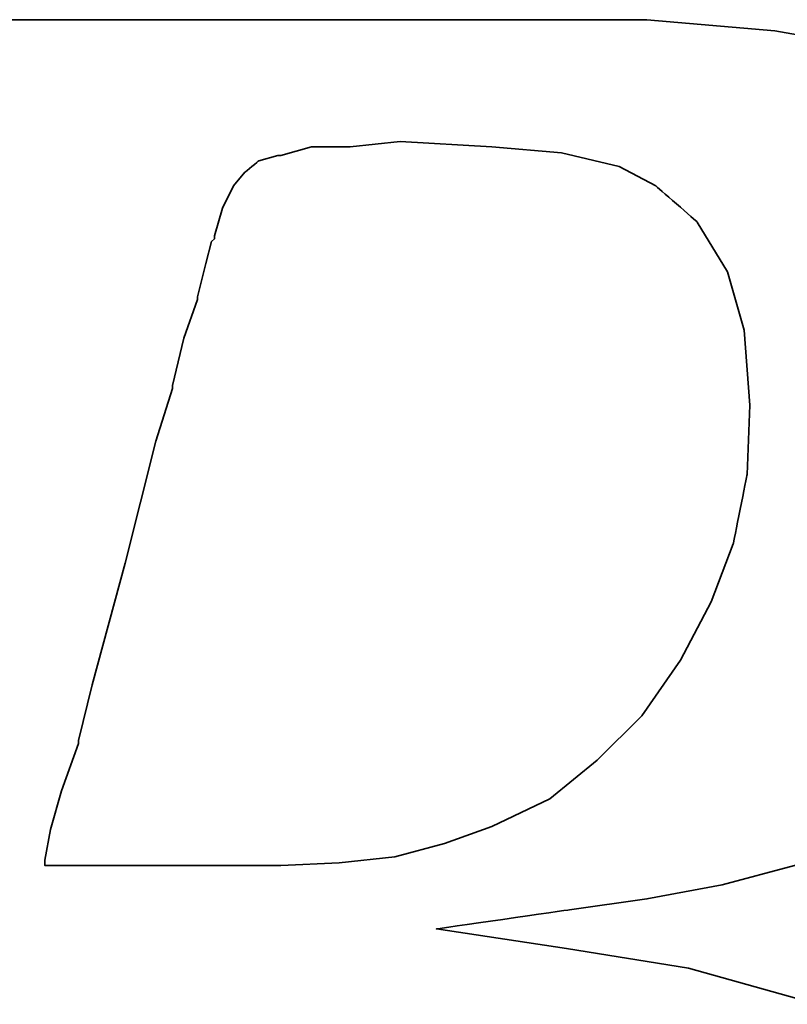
# Model space of a CAD drawing. Header units: millimetres. Extents: x 943 to 1360, y -215 to -69.
# Tile 34 of 55: x 1259.24 to 1260.33, y -163.2 to -161.8. Entities that reach past the tile are written whole.
import ezdxf

# ---------------------------------------------------------------- set-up
doc = ezdxf.new("R2010")
doc.units = ezdxf.units.MM
doc.layers.add('DIM', color=4, linetype='CONTINUOUS')
doc.layers.add('layer 1', color=7, linetype='CONTINUOUS')

# ---------------------------------------------------------------- blocks, each defined once
blk = doc.blocks.new('TBI MOTION logo(完整正式版)')
at = {"layer": 'layer 1', "color": 22, "lineweight": 35}
for points, knots in [([(-64.65375, -6.86375), (-64.65375, -6.86375), (-64.84375, -7.29625), (-64.84375, -7.29625), (-64.84375, -7.29625), (-64.84375, -7.29625), (-64.86875, -7.34375), (-64.86875, -7.34375), (-64.86875, -7.34375), (-64.86875, -7.34375), (-64.86875, -7.36875), (-64.86875, -7.36875), (-64.86875, -7.36875), (-64.86875, -7.36875), (-65.15375, -7.65375), (-65.15375, -7.65375), (-65.15375, -7.65375), (-65.15375, -7.65375), (-65.17875, -7.65375), (-65.17875, -7.65375), (-65.17875, -7.65375), (-65.17875, -7.65375), (-65.20375, -7.67875), (-65.20375, -7.67875), (-65.20375, -7.67875), (-65.20375, -7.67875), (-65.58875, -7.87125), (-65.58875, -7.87125), (-65.58875, -7.87125), (-65.58875, -7.87125), (-65.63375, -7.87125), (-65.63375, -7.87125), (-65.63375, -7.87125), (-65.63375, -7.87125), (-65.65875, -7.89375), (-65.65875, -7.89375), (-65.65875, -7.89375), (-65.65875, -7.89375), (-66.09375, -7.94375), (-66.09375, -7.94375), (-66.09375, -7.94375), (-66.09375, -7.94375), (-66.11375, -7.94375), (-66.11375, -7.94375), (-66.11375, -7.94375), (-66.11375, -7.94375), (-66.16375, -7.94375), (-66.16375, -7.94375), (-66.16375, -7.94375), (-66.16375, -7.94375), (-66.30875, -7.94375), (-66.30875, -7.94375), (-66.30875, -7.94375), (-66.30875, -7.94375), (-66.69375, -7.94375), (-66.69375, -7.94375), (-66.69375, -7.94375), (-66.69375, -7.94375), (-67.07375, -7.94375), (-67.07375, -7.94375), (-67.07375, -7.94375), (-67.07375, -7.94375), (-67.12375, -7.94375), (-67.12375, -7.94375), (-67.12375, -7.94375), (-67.12375, -7.94375), (-67.12375, -7.96625), (-67.12375, -7.96625), (-67.12375, -7.96625), (-67.12375, -7.96625), (-67.14875, -7.99125), (-67.14875, -7.99125), (-67.14875, -7.99125), (-67.14875, -7.99125), (-67.24375, -8.34875), (-67.24375, -8.34875), (-67.24375, -8.34875), (-67.24375, -8.34875), (-67.31375, -8.68625), (-67.31375, -8.68625), (-67.31375, -8.68625), (-67.31375, -8.68625), (-67.26875, -8.68625), (-67.26875, -8.68625), (-67.26875, -8.68625), (-67.26875, -8.68625), (-67.07375, -8.68625), (-67.07375, -8.68625), (-67.07375, -8.68625), (-67.07375, -8.68625), (-66.54875, -8.68625), (-66.54875, -8.68625), (-66.54875, -8.68625), (-66.54875, -8.68625), (-65.82625, -8.68625), (-65.82625, -8.68625), (-65.82625, -8.68625), (-65.82625, -8.68625), (-65.01375, -8.68625), (-65.01375, -8.68625), (-65.01375, -8.68625), (-65.01375, -8.68625), (-64.05375, -8.68625), (-64.05375, -8.68625), (-64.05375, -8.68625), (-64.05375, -8.68625), (-62.08375, -8.68625), (-62.08375, -8.68625), (-62.08375, -8.68625), (-62.08375, -8.68625), (-60.06875, -8.68625), (-60.06875, -8.68625), (-60.06875, -8.68625), (-60.06875, -8.68625), (-59.10875, -8.68625), (-59.10875, -8.68625), (-59.10875, -8.68625), (-59.10875, -8.68625), (-58.29375, -8.68625), (-58.29375, -8.68625), (-58.29375, -8.68625), (-58.29375, -8.68625), (-57.57375, -8.68625), (-57.57375, -8.68625), (-57.57375, -8.68625), (-57.57375, -8.68625), (-57.04875, -8.68625), (-57.04875, -8.68625), (-57.04875, -8.68625), (-57.04875, -8.68625), (-56.85375, -8.68625), (-56.85375, -8.68625), (-56.85375, -8.68625), (-56.85375, -8.68625), (-56.70875, -8.68625), (-56.70875, -8.68625), (-56.70875, -8.68625), (-56.70875, -8.68625), (-56.61375, -8.68625), (-56.61375, -8.68625), (-56.61375, -8.68625), (-56.61375, -8.68625), (-56.56875, -8.68625), (-56.56875, -8.68625), (-56.56875, -8.68625), (-56.56875, -8.68625), (-55.65375, -8.63875), (-55.65375, -8.63875), (-55.65375, -8.63875), (-55.65375, -8.63875), (-54.76875, -8.51875), (-54.76875, -8.51875), (-54.76875, -8.51875), (-54.76875, -8.51875), (-53.90375, -8.30375), (-53.90375, -8.30375), (-53.90375, -8.30375), (-53.90375, -8.30375), (-53.08875, -8.03875), (-53.08875, -8.03875), (-53.08875, -8.03875), (-53.08875, -8.03875), (-52.34375, -7.65375), (-52.34375, -7.65375), (-52.34375, -7.65375), (-52.34375, -7.65375), (-51.69875, -7.29625), (-51.69875, -7.29625), (-51.69875, -7.29625), (-51.69875, -7.29625), (-51.21875, -6.91125), (-51.21875, -6.91125), (-51.21875, -6.91125), (-51.21875, -6.91125), (-50.83375, -6.50375), (-50.83375, -6.50375), (-50.83375, -6.50375), (-50.83375, -6.50375), (-50.44875, -5.94875), (-50.44875, -5.94875), (-50.44875, -5.94875), (-50.44875, -5.94875), (-50.13875, -5.30375), (-50.13875, -5.30375), (-50.13875, -5.30375), (-50.13875, -5.30375), (-49.99375, -4.65375), (-49.99375, -4.65375), (-49.99375, -4.65375), (-49.99375, -4.65375), (-49.92375, -3.98375), (-49.92375, -3.98375), (-49.92375, -3.98375), (-49.92375, -3.98375), (-49.99375, -3.19374), (-49.99375, -3.19374), (-49.99375, -3.19374), (-49.99375, -3.19374), (-50.23374, -2.44874), (-50.23374, -2.44874), (-50.23374, -2.44874), (-50.23374, -2.44874), (-50.59375, -1.87374), (-50.59375, -1.87374), (-50.59375, -1.87374), (-50.59375, -1.87374), (-51.09875, -1.31874), (-51.09875, -1.31874), (-51.09875, -1.31874), (-51.09875, -1.31874), (-51.74375, -0.81875), (-51.74375, -0.81875), (-51.74375, -0.81875), (-51.74375, -0.81875), (-52.53875, -0.48125), (-52.53875, -0.48125), (-52.53875, -0.48125), (-52.53875, -0.48125), (-53.47375, -0.21875), (-53.47375, -0.21875), (-53.47375, -0.21875), (-53.47375, -0.21875), (-54.52875, -0.04874), (-54.52875, -0.04874), (-54.52875, -0.04874), (-54.52875, -0.04874), (-55.65375, 0.12125), (-55.65375, 0.12125), (-55.65375, 0.12125), (-55.65375, 0.12125), (-54.50375, 0.28624), (-54.50375, 0.28624), (-54.50375, 0.28624), (-54.50375, 0.28624), (-53.83375, 0.38124), (-53.83375, 0.38124), (-53.83375, 0.38124), (-53.83375, 0.38124), (-53.18375, 0.50125), (-53.18375, 0.50125), (-53.18375, 0.50125), (-53.18375, 0.50125), (-52.55875, 0.66874), (-52.55875, 0.66874), (-52.55875, 0.66874), (-52.55875, 0.66874), (-52.03375, 0.86124), (-52.03375, 0.86124), (-52.03375, 0.86124), (-52.03375, 0.86124), (-51.50374, 1.03124), (-51.50374, 1.03124), (-51.50374, 1.03124), (-51.50374, 1.03124), (-51.09875, 1.27125), (-51.09875, 1.27125), (-51.09875, 1.27125), (-51.09875, 1.27125), (-50.71375, 1.48624), (-50.71375, 1.48624), (-50.71375, 1.48624), (-50.71375, 1.48624), (-50.37625, 1.77625), (-50.37625, 1.77625), (-50.37625, 1.77625), (-50.37625, 1.77625), (-49.82375, 2.37625), (-49.82375, 2.37625), (-49.82375, 2.37625), (-49.82375, 2.37625), (-49.41875, 2.99625), (-49.41875, 2.99625), (-49.41875, 2.99625), (-49.41875, 2.99625), (-49.22375, 3.76625), (-49.22375, 3.76625), (-49.22375, 3.76625), (-49.22375, 3.76625), (-49.15375, 4.50874), (-49.15375, 4.50874), (-49.15375, 4.50874), (-49.15375, 4.50874), (-49.20375, 5.25125), (-49.20375, 5.25125), (-49.20375, 5.25125), (-49.20375, 5.25125), (-49.41875, 5.92625), (-49.41875, 5.92625), (-49.41875, 5.92625), (-49.41875, 5.92625), (-49.77875, 6.47625), (-49.77875, 6.47625), (-49.77875, 6.47625), (-49.77875, 6.47625), (-50.33125, 7.02624), (-50.33125, 7.02624), (-50.33125, 7.02624), (-50.33125, 7.02624), (-51.00125, 7.43625), (-51.00125, 7.43625), (-51.00125, 7.43625), (-51.00125, 7.43625), (-51.79375, 7.72625), (-51.79375, 7.72625), (-51.79375, 7.72625), (-51.79375, 7.72625), (-52.72875, 7.89124), (-52.72875, 7.89124), (-52.72875, 7.89124), (-52.72875, 7.89124), (-53.83375, 7.98625), (-53.83375, 7.98625), (-53.83375, 7.98625), (-53.83375, 7.98625), (-53.92875, 7.98625), (-53.92875, 7.98625), (-53.92875, 7.98625), (-53.92875, 7.98625), (-54.26375, 7.98625), (-54.26375, 7.98625), (-54.26375, 7.98625), (-54.26375, 7.98625), (-54.74375, 7.98625), (-54.74375, 7.98625), (-54.74375, 7.98625), (-54.74375, 7.98625), (-55.36875, 7.98625), (-55.36875, 7.98625), (-55.36875, 7.98625), (-55.36875, 7.98625), (-56.13375, 7.98625), (-56.13375, 7.98625), (-56.13375, 7.98625), (-56.13375, 7.98625), (-56.94875, 7.98625), (-56.94875, 7.98625), (-56.94875, 7.98625), (-56.94875, 7.98625), (-58.77625, 7.98625), (-58.77625, 7.98625), (-58.77625, 7.98625), (-58.77625, 7.98625), (-60.59875, 7.98625), (-60.59875, 7.98625), (-60.59875, 7.98625), (-60.59875, 7.98625), (-61.41375, 7.98625), (-61.41375, 7.98625), (-61.41375, 7.98625), (-61.41375, 7.98625), (-62.17875, 7.98625), (-62.17875, 7.98625), (-62.17875, 7.98625), (-62.17875, 7.98625), (-62.80375, 7.98625), (-62.80375, 7.98625), (-62.80375, 7.98625), (-62.80375, 7.98625), (-63.30625, 7.98625), (-63.30625, 7.98625), (-63.30625, 7.98625), (-63.30625, 7.98625), (-63.57375, 7.98625), (-63.57375, 7.98625), (-63.57375, 7.98625), (-63.57375, 7.98625), (-63.57375, 7.96375), (-63.57375, 7.96375), (-63.57375, 7.96375), (-63.57375, 7.96375), (-63.59875, 7.94125), (-63.59875, 7.94125), (-63.59875, 7.94125), (-63.59875, 7.94125), (-63.69375, 7.55625), (-63.69375, 7.55625), (-63.69375, 7.55625), (-63.69375, 7.55625), (-63.76375, 7.24624), (-63.76375, 7.24624), (-63.76375, 7.24624), (-63.76375, 7.24624), (-63.23875, 7.24624), (-63.23875, 7.24624), (-63.23875, 7.24624), (-63.23875, 7.24624), (-62.75875, 7.24624), (-62.75875, 7.24624), (-62.75875, 7.24624), (-62.75875, 7.24624), (-62.61125, 7.24624), (-62.61125, 7.24624), (-62.61125, 7.24624), (-62.61125, 7.24624), (-62.56625, 7.24624), (-62.56625, 7.24624), (-62.56625, 7.24624), (-62.56625, 7.24624), (-62.22875, 7.24624), (-62.22875, 7.24624), (-62.22875, 7.24624), (-62.22875, 7.24624), (-62.20375, 7.24624), (-62.20375, 7.24624), (-62.20375, 7.24624), (-62.20375, 7.24624), (-62.17875, 7.21875), (-62.17875, 7.21875), (-62.17875, 7.21875), (-62.17875, 7.21875), (-61.96375, 7.17125), (-61.96375, 7.17125), (-61.96375, 7.17125), (-61.96375, 7.17125), (-61.72375, 7.12624), (-61.72375, 7.12624), (-61.72375, 7.12624), (-61.72375, 7.12624), (-61.70375, 7.12624), (-61.70375, 7.12624), (-61.70375, 7.12624), (-61.70375, 7.12624), (-61.55875, 7.07624), (-61.55875, 7.07624), (-61.55875, 7.07624), (-61.55875, 7.07624), (-61.50875, 7.07624), (-61.50875, 7.07624), (-61.50875, 7.07624), (-61.50875, 7.07624), (-61.48375, 7.02624), (-61.48375, 7.02624), (-61.48375, 7.02624), (-61.48375, 7.02624), (-61.31875, 6.83375), (-61.31875, 6.83375), (-61.31875, 6.83375), (-61.31875, 6.83375), (-61.29375, 6.81125), (-61.29375, 6.81125), (-61.29375, 6.81125), (-61.29375, 6.81125), (-61.29375, 6.78625), (-61.29375, 6.78625), (-61.29375, 6.78625), (-61.29375, 6.78625), (-61.19875, 6.50124), (-61.19875, 6.50124), (-61.19875, 6.50124), (-61.19875, 6.50124), (-61.17375, 6.45124), (-61.17375, 6.45124), (-61.17375, 6.45124), (-61.17375, 6.45124), (-61.19875, 6.40625), (-61.19875, 6.40625), (-61.19875, 6.40625), (-61.19875, 6.40625), (-61.26875, 5.99624), (-61.26875, 5.99624), (-61.26875, 5.99624), (-61.26875, 5.99624), (-61.26875, 5.85125), (-61.26875, 5.85125), (-61.26875, 5.85125), (-61.26875, 5.85125), (-61.26875, 5.82625), (-61.26875, 5.82625), (-61.26875, 5.82625), (-61.26875, 5.82625), (-61.29375, 5.80625), (-61.29375, 5.80625), (-61.29375, 5.80625), (-61.29375, 5.80625), (-61.34125, 5.66125), (-61.34125, 5.66125), (-61.34125, 5.66125), (-61.34125, 5.66125), (-61.41375, 5.44625), (-61.41375, 5.44625), (-61.41375, 5.44625), (-61.41375, 5.44625), (-61.48375, 5.15625), (-61.48375, 5.15625), (-61.48375, 5.15625), (-61.48375, 5.15625), (-61.58375, 4.82124), (-61.58375, 4.82124), (-61.58375, 4.82124), (-61.58375, 4.82124), (-61.79875, 4.00375), (-61.79875, 4.00375), (-61.79875, 4.00375), (-61.79875, 4.00375), (-62.05875, 2.99625), (-62.05875, 2.99625), (-62.05875, 2.99625), (-62.05875, 2.99625), (-62.34875, 1.91625), (-62.34875, 1.91625), (-62.34875, 1.91625), (-62.34875, 1.91625), (-62.97375, -0.41124), (-62.97375, -0.41124), (-62.97375, -0.41124), (-62.97375, -0.41124), (-63.59875, -2.75875), (-63.59875, -2.75875), (-63.59875, -2.75875), (-63.59875, -2.75875), (-63.88375, -3.86374), (-63.88375, -3.86374), (-63.88375, -3.86374), (-63.88375, -3.86374), (-64.14875, -4.82374), (-64.14875, -4.82374), (-64.14875, -4.82374), (-64.14875, -4.82374), (-64.36375, -5.64125), (-64.36375, -5.64125), (-64.36375, -5.64125), (-64.36375, -5.64125), (-64.43625, -5.97625), (-64.43625, -5.97625), (-64.43625, -5.97625), (-64.43625, -5.97625), (-64.50875, -6.28625), (-64.50875, -6.28625), (-64.50875, -6.28625), (-64.50875, -6.28625), (-64.50875, -6.30875), (-64.50875, -6.30875), (-64.50875, -6.30875), (-64.50875, -6.30875), (-64.57875, -6.50375), (-64.57875, -6.50375), (-64.57875, -6.50375), (-64.57875, -6.50375), (-64.62875, -6.69625), (-64.62875, -6.69625), (-64.62875, -6.69625), (-64.62875, -6.69625), (-64.62875, -6.76875), (-64.62875, -6.76875), (-64.62875, -6.76875), (-64.62875, -6.76875), (-64.62875, -6.81375), (-64.62875, -6.81375), (-64.62875, -6.81375), (-64.62875, -6.81375), (-64.62875, -6.83875), (-64.62875, -6.83875), (-64.62875, -6.83875), (-64.62875, -6.83875), (-64.65375, -6.86375), (-64.65375, -6.86375)], [0, 0, 0, 0, 0.0071942, 0.0071942, 0.0071942, 0.0071943, 0.0143885, 0.0143885, 0.0143885, 0.0143885, 0.0215827, 0.0215827, 0.0215827, 0.0215827, 0.028777, 0.028777, 0.028777, 0.028777, 0.0359712, 0.0359712, 0.0359712, 0.0359712, 0.0431655, 0.0431655, 0.0431655, 0.0431655, 0.0503597, 0.0503597, 0.0503597, 0.0503597, 0.057554, 0.057554, 0.057554, 0.057554, 0.0647482, 0.0647482, 0.0647482, 0.0647482, 0.0719424, 0.0719424, 0.0719424, 0.0719425, 0.0791367, 0.0791367, 0.0791367, 0.0791367, 0.0863309, 0.0863309, 0.0863309, 0.0863309, 0.0935252, 0.0935252, 0.0935252, 0.0935252, 0.1007194, 0.1007194, 0.1007194, 0.1007194, 0.1079137, 0.1079137, 0.1079137, 0.1079137, 0.1151079, 0.1151079, 0.1151079, 0.1151079, 0.1223022, 0.1223022, 0.1223022, 0.1223022, 0.1294964, 0.1294964, 0.1294964, 0.1294964, 0.1366906, 0.1366906, 0.1366906, 0.1366907, 0.1438849, 0.1438849, 0.1438849, 0.1438849, 0.1510791, 0.1510791, 0.1510791, 0.1510791, 0.1582734, 0.1582734, 0.1582734, 0.1582734, 0.1654676, 0.1654676, 0.1654676, 0.1654676, 0.1726619, 0.1726619, 0.1726619, 0.1726619, 0.1798561, 0.1798561, 0.1798561, 0.1798561, 0.1870504, 0.1870504, 0.1870504, 0.1870504, 0.1942446, 0.1942446, 0.1942446, 0.1942446, 0.2014388, 0.2014388, 0.2014388, 0.2014389, 0.2086331, 0.2086331, 0.2086331, 0.2086331, 0.2158273, 0.2158273, 0.2158273, 0.2158273, 0.2230216, 0.2230216, 0.2230216, 0.2230216, 0.2302158, 0.2302158, 0.2302158, 0.2302158, 0.2374101, 0.2374101, 0.2374101, 0.2374101, 0.2446043, 0.2446043, 0.2446043, 0.2446043, 0.2517986, 0.2517986, 0.2517986, 0.2517986, 0.2589928, 0.2589928, 0.2589928, 0.2589928, 0.2661871, 0.2661871, 0.2661871, 0.2661871, 0.2733813, 0.2733813, 0.2733813, 0.2733813, 0.2805755, 0.2805755, 0.2805755, 0.2805755, 0.2877698, 0.2877698, 0.2877698, 0.2877698, 0.294964, 0.294964, 0.294964, 0.294964, 0.3021583, 0.3021583, 0.3021583, 0.3021583, 0.3093525, 0.3093525, 0.3093525, 0.3093525, 0.3165468, 0.3165468, 0.3165468, 0.3165468, 0.323741, 0.323741, 0.323741, 0.323741, 0.3309353, 0.3309353, 0.3309353, 0.3309353, 0.3381295, 0.3381295, 0.3381295, 0.3381295, 0.3453237, 0.3453237, 0.3453237, 0.3453238, 0.352518, 0.352518, 0.352518, 0.352518, 0.3597122, 0.3597122, 0.3597122, 0.3597122, 0.3669065, 0.3669065, 0.3669065, 0.3669065, 0.3741007, 0.3741007, 0.3741007, 0.3741007, 0.381295, 0.381295, 0.381295, 0.381295, 0.3884892, 0.3884892, 0.3884892, 0.3884892, 0.3956835, 0.3956835, 0.3956835, 0.3956835, 0.4028777, 0.4028777, 0.4028777, 0.4028777, 0.4100719, 0.4100719, 0.4100719, 0.410072, 0.4172662, 0.4172662, 0.4172662, 0.4172662, 0.4244604, 0.4244604, 0.4244604, 0.4244604, 0.4316547, 0.4316547, 0.4316547, 0.4316547, 0.4388489, 0.4388489, 0.4388489, 0.4388489, 0.4460432, 0.4460432, 0.4460432, 0.4460432, 0.4532374, 0.4532374, 0.4532374, 0.4532374, 0.4604317, 0.4604317, 0.4604317, 0.4604317, 0.4676259, 0.4676259, 0.4676259, 0.4676259, 0.4748201, 0.4748201, 0.4748201, 0.4748202, 0.4820144, 0.4820144, 0.4820144, 0.4820144, 0.4892086, 0.4892086, 0.4892086, 0.4892086, 0.4964029, 0.4964029, 0.4964029, 0.4964029, 0.5035971, 0.5035971, 0.5035971, 0.5035971, 0.5107914, 0.5107914, 0.5107914, 0.5107914, 0.5179856, 0.5179856, 0.5179856, 0.5179856, 0.5251799, 0.5251799, 0.5251799, 0.5251799, 0.5323741, 0.5323741, 0.5323741, 0.5323741, 0.5395683, 0.5395683, 0.5395683, 0.5395684, 0.5467626, 0.5467626, 0.5467626, 0.5467626, 0.5539568, 0.5539568, 0.5539568, 0.5539568, 0.5611511, 0.5611511, 0.5611511, 0.5611511, 0.5683453, 0.5683453, 0.5683453, 0.5683453, 0.5755396, 0.5755396, 0.5755396, 0.5755396, 0.5827338, 0.5827338, 0.5827338, 0.5827338, 0.5899281, 0.5899281, 0.5899281, 0.5899281, 0.5971223, 0.5971223, 0.5971223, 0.5971223, 0.6043165, 0.6043165, 0.6043165, 0.6043166, 0.6115108, 0.6115108, 0.6115108, 0.6115108, 0.618705, 0.618705, 0.618705, 0.618705, 0.6258993, 0.6258993, 0.6258993, 0.6258993, 0.6330935, 0.6330935, 0.6330935, 0.6330935, 0.6402878, 0.6402878, 0.6402878, 0.6402878, 0.647482, 0.647482, 0.647482, 0.647482, 0.6546763, 0.6546763, 0.6546763, 0.6546763, 0.6618705, 0.6618705, 0.6618705, 0.6618705, 0.6690647, 0.6690647, 0.6690647, 0.6690648, 0.676259, 0.676259, 0.676259, 0.676259, 0.6834532, 0.6834532, 0.6834532, 0.6834532, 0.6906475, 0.6906475, 0.6906475, 0.6906475, 0.6978417, 0.6978417, 0.6978417, 0.6978417, 0.705036, 0.705036, 0.705036, 0.705036, 0.7122302, 0.7122302, 0.7122302, 0.7122302, 0.7194245, 0.7194245, 0.7194245, 0.7194245, 0.7266187, 0.7266187, 0.7266187, 0.7266187, 0.7338129, 0.7338129, 0.7338129, 0.733813, 0.7410072, 0.7410072, 0.7410072, 0.7410072, 0.7482014, 0.7482014, 0.7482014, 0.7482014, 0.7553957, 0.7553957, 0.7553957, 0.7553957, 0.7625899, 0.7625899, 0.7625899, 0.7625899, 0.7697842, 0.7697842, 0.7697842, 0.7697842, 0.7769784, 0.7769784, 0.7769784, 0.7769784, 0.7841727, 0.7841727, 0.7841727, 0.7841727, 0.7913669, 0.7913669, 0.7913669, 0.7913669, 0.7985612, 0.7985612, 0.7985612, 0.7985612, 0.8057554, 0.8057554, 0.8057554, 0.8057554, 0.8129496, 0.8129496, 0.8129496, 0.8129497, 0.8201439, 0.8201439, 0.8201439, 0.8201439, 0.8273381, 0.8273381, 0.8273381, 0.8273381, 0.8345324, 0.8345324, 0.8345324, 0.8345324, 0.8417266, 0.8417266, 0.8417266, 0.8417266, 0.8489209, 0.8489209, 0.8489209, 0.8489209, 0.8561151, 0.8561151, 0.8561151, 0.8561151, 0.8633094, 0.8633094, 0.8633094, 0.8633094, 0.8705036, 0.8705036, 0.8705036, 0.8705036, 0.8776978, 0.8776978, 0.8776978, 0.8776979, 0.8848921, 0.8848921, 0.8848921, 0.8848921, 0.8920863, 0.8920863, 0.8920863, 0.8920863, 0.8992806, 0.8992806, 0.8992806, 0.8992806, 0.9064748, 0.9064748, 0.9064748, 0.9064748, 0.9136691, 0.9136691, 0.9136691, 0.9136691, 0.9208633, 0.9208633, 0.9208633, 0.9208633, 0.9280576, 0.9280576, 0.9280576, 0.9280576, 0.9352518, 0.9352518, 0.9352518, 0.9352518, 0.942446, 0.942446, 0.942446, 0.9424461, 0.9496403, 0.9496403, 0.9496403, 0.9496403, 0.9568345, 0.9568345, 0.9568345, 0.9568345, 0.9640288, 0.9640288, 0.9640288, 0.9640288, 0.971223, 0.971223, 0.971223, 0.971223, 0.9784173, 0.9784173, 0.9784173, 0.9784173, 0.9856115, 0.9856115, 0.9856115, 0.9856115, 0.9928058, 0.9928058, 0.9928058, 0.9928058, 1, 1, 1, 1]), ([(-57.50375, 6.35625), (-57.50375, 6.35625), (-57.57375, 6.11625), (-57.57375, 6.11625), (-57.57375, 6.11625), (-57.57375, 6.11625), (-57.57375, 6.09125), (-57.57375, 6.09125), (-57.57375, 6.09125), (-57.57375, 6.09125), (-57.59875, 6.06625), (-57.59875, 6.06625), (-57.59875, 6.06625), (-57.59875, 6.06625), (-57.64875, 5.87625), (-57.64875, 5.87625), (-57.64875, 5.87625), (-57.64875, 5.87625), (-57.71875, 5.58875), (-57.71875, 5.58875), (-57.71875, 5.58875), (-57.71875, 5.58875), (-57.71875, 5.56625), (-57.71875, 5.56625), (-57.71875, 5.56625), (-57.71875, 5.56625), (-57.83875, 5.23125), (-57.83875, 5.23125), (-57.83875, 5.23125), (-57.83875, 5.23125), (-57.93625, 4.82124), (-57.93625, 4.82124), (-57.93625, 4.82124), (-57.93625, 4.82124), (-57.93625, 4.79624), (-57.93625, 4.79624), (-57.93625, 4.79624), (-57.93625, 4.79624), (-58.07875, 4.34125), (-58.07875, 4.34125), (-58.07875, 4.34125), (-58.07875, 4.34125), (-58.34375, 3.28625), (-58.34375, 3.28625), (-58.34375, 3.28625), (-58.34375, 3.28625), (-58.62875, 2.23124), (-58.62875, 2.23124), (-58.62875, 2.23124), (-58.62875, 2.23124), (-58.74875, 1.75125), (-58.74875, 1.75125), (-58.74875, 1.75125), (-58.74875, 1.75125), (-58.74875, 1.72625), (-58.74875, 1.72625), (-58.74875, 1.72625), (-58.74875, 1.72625), (-58.89375, 1.31625), (-58.89375, 1.31625), (-58.89375, 1.31625), (-58.89375, 1.31625), (-58.98875, 0.98124), (-58.98875, 0.98124), (-58.98875, 0.98124), (-58.98875, 0.98124), (-59.03875, 0.71625), (-59.03875, 0.71625), (-59.03875, 0.71625), (-59.03875, 0.71625), (-59.03875, 0.66874), (-59.03875, 0.66874), (-59.03875, 0.66874), (-59.03875, 0.66874), (-58.91875, 0.66874), (-58.91875, 0.66874), (-58.91875, 0.66874), (-58.91875, 0.66874), (-58.53375, 0.66874), (-58.53375, 0.66874), (-58.53375, 0.66874), (-58.53375, 0.66874), (-58.10375, 0.66874), (-58.10375, 0.66874), (-58.10375, 0.66874), (-58.10375, 0.66874), (-57.66875, 0.66874), (-57.66875, 0.66874), (-57.66875, 0.66874), (-57.66875, 0.66874), (-57.33375, 0.66874), (-57.33375, 0.66874), (-57.33375, 0.66874), (-57.33375, 0.66874), (-57.09375, 0.66874), (-57.09375, 0.66874), (-57.09375, 0.66874), (-57.09375, 0.66874), (-56.99875, 0.66874), (-56.99875, 0.66874), (-56.99875, 0.66874), (-56.99875, 0.66874), (-56.49375, 0.69374), (-56.49375, 0.69374), (-56.49375, 0.69374), (-56.49375, 0.69374), (-56.01375, 0.74374), (-56.01375, 0.74374), (-56.01375, 0.74374), (-56.01375, 0.74374), (-55.58375, 0.86124), (-55.58375, 0.86124), (-55.58375, 0.86124), (-55.58375, 0.86124), (-55.17375, 1.00624), (-55.17375, 1.00624), (-55.17375, 1.00624), (-55.17375, 1.00624), (-54.67375, 1.24625), (-54.67375, 1.24625), (-54.67375, 1.24625), (-54.67375, 1.24625), (-54.26375, 1.58124), (-54.26375, 1.58124), (-54.26375, 1.58124), (-54.26375, 1.58124), (-53.87875, 1.96374), (-53.87875, 1.96374), (-53.87875, 1.96374), (-53.87875, 1.96374), (-53.54375, 2.44625), (-53.54375, 2.44625), (-53.54375, 2.44625), (-53.54375, 2.44625), (-53.27875, 2.95125), (-53.27875, 2.95125), (-53.27875, 2.95125), (-53.27875, 2.95125), (-53.08875, 3.45124), (-53.08875, 3.45124), (-53.08875, 3.45124), (-53.08875, 3.45124), (-52.96875, 4.05124), (-52.96875, 4.05124), (-52.96875, 4.05124), (-52.96875, 4.05124), (-52.94375, 4.65125), (-52.94375, 4.65125), (-52.94375, 4.65125), (-52.94375, 4.65125), (-52.99375, 5.30125), (-52.99375, 5.30125), (-52.99375, 5.30125), (-52.99375, 5.30125), (-53.13875, 5.80625), (-53.13875, 5.80625), (-53.13875, 5.80625), (-53.13875, 5.80625), (-53.39875, 6.23625), (-53.39875, 6.23625), (-53.39875, 6.23625), (-53.39875, 6.23625), (-53.75875, 6.54875), (-53.75875, 6.54875), (-53.75875, 6.54875), (-53.75875, 6.54875), (-54.07375, 6.71625), (-54.07375, 6.71625), (-54.07375, 6.71625), (-54.07375, 6.71625), (-54.57375, 6.83375), (-54.57375, 6.83375), (-54.57375, 6.83375), (-54.57375, 6.83375), (-55.17375, 6.88625), (-55.17375, 6.88625), (-55.17375, 6.88625), (-55.17375, 6.88625), (-55.96875, 6.93125), (-55.96875, 6.93125), (-55.96875, 6.93125), (-55.96875, 6.93125), (-56.39875, 6.88625), (-56.39875, 6.88625), (-56.39875, 6.88625), (-56.39875, 6.88625), (-56.42125, 6.88625), (-56.42125, 6.88625), (-56.42125, 6.88625), (-56.42125, 6.88625), (-56.73375, 6.88625), (-56.73375, 6.88625), (-56.73375, 6.88625), (-56.73375, 6.88625), (-56.99875, 6.81125), (-56.99875, 6.81125), (-56.99875, 6.81125), (-56.99875, 6.81125), (-57.02375, 6.81125), (-57.02375, 6.81125), (-57.02375, 6.81125), (-57.02375, 6.81125), (-57.18875, 6.76625), (-57.18875, 6.76625), (-57.18875, 6.76625), (-57.18875, 6.76625), (-57.30875, 6.66625), (-57.30875, 6.66625), (-57.30875, 6.66625), (-57.30875, 6.66625), (-57.40875, 6.54875), (-57.40875, 6.54875), (-57.40875, 6.54875), (-57.40875, 6.54875), (-57.50375, 6.35625), (-57.50375, 6.35625)], [0, 0, 0, 0, 0.0185185, 0.0185185, 0.0185185, 0.0185185, 0.037037, 0.037037, 0.037037, 0.037037, 0.0555556, 0.0555556, 0.0555556, 0.0555556, 0.0740741, 0.0740741, 0.0740741, 0.0740741, 0.0925926, 0.0925926, 0.0925926, 0.0925926, 0.1111111, 0.1111111, 0.1111111, 0.1111111, 0.1296296, 0.1296296, 0.1296296, 0.1296296, 0.1481481, 0.1481481, 0.1481481, 0.1481482, 0.1666667, 0.1666667, 0.1666667, 0.1666667, 0.1851852, 0.1851852, 0.1851852, 0.1851852, 0.2037037, 0.2037037, 0.2037037, 0.2037037, 0.2222222, 0.2222222, 0.2222222, 0.2222222, 0.2407407, 0.2407407, 0.2407407, 0.2407408, 0.2592593, 0.2592593, 0.2592593, 0.2592593, 0.2777778, 0.2777778, 0.2777778, 0.2777778, 0.2962963, 0.2962963, 0.2962963, 0.2962963, 0.3148148, 0.3148148, 0.3148148, 0.3148148, 0.3333333, 0.3333333, 0.3333333, 0.3333333, 0.3518519, 0.3518519, 0.3518519, 0.3518519, 0.3703704, 0.3703704, 0.3703704, 0.3703704, 0.3888889, 0.3888889, 0.3888889, 0.3888889, 0.4074074, 0.4074074, 0.4074074, 0.4074074, 0.4259259, 0.4259259, 0.4259259, 0.4259259, 0.4444444, 0.4444444, 0.4444444, 0.4444445, 0.462963, 0.462963, 0.462963, 0.462963, 0.4814815, 0.4814815, 0.4814815, 0.4814815, 0.5, 0.5, 0.5, 0.5, 0.5185185, 0.5185185, 0.5185185, 0.5185185, 0.537037, 0.537037, 0.537037, 0.537037, 0.5555556, 0.5555556, 0.5555556, 0.5555556, 0.5740741, 0.5740741, 0.5740741, 0.5740741, 0.5925926, 0.5925926, 0.5925926, 0.5925926, 0.6111111, 0.6111111, 0.6111111, 0.6111111, 0.6296296, 0.6296296, 0.6296296, 0.6296296, 0.6481481, 0.6481481, 0.6481481, 0.6481482, 0.6666667, 0.6666667, 0.6666667, 0.6666667, 0.6851852, 0.6851852, 0.6851852, 0.6851852, 0.7037037, 0.7037037, 0.7037037, 0.7037037, 0.7222222, 0.7222222, 0.7222222, 0.7222222, 0.7407407, 0.7407407, 0.7407407, 0.7407408, 0.7592593, 0.7592593, 0.7592593, 0.7592593, 0.7777778, 0.7777778, 0.7777778, 0.7777778, 0.7962963, 0.7962963, 0.7962963, 0.7962963, 0.8148148, 0.8148148, 0.8148148, 0.8148148, 0.8333333, 0.8333333, 0.8333333, 0.8333333, 0.8518519, 0.8518519, 0.8518519, 0.8518519, 0.8703704, 0.8703704, 0.8703704, 0.8703704, 0.8888889, 0.8888889, 0.8888889, 0.8888889, 0.9074074, 0.9074074, 0.9074074, 0.9074074, 0.9259259, 0.9259259, 0.9259259, 0.9259259, 0.9444444, 0.9444444, 0.9444444, 0.9444445, 0.962963, 0.962963, 0.962963, 0.962963, 0.9814815, 0.9814815, 0.9814815, 0.9814815, 1, 1, 1, 1])]:
    blk.add_open_spline(points, degree=3, knots=knots, dxfattribs=at)

msp = doc.modelspace()

# ---------------------------------------------------------------- block references
at = {"layer": 'DIM', "color": 7, "xscale": 0.1641908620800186, "yscale": 0.1641908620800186, "zscale": 0.1641908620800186}
msp.add_blockref('TBI MOTION logo(完整正式版)', (1268.9683, -163.1158), dxfattribs=at)

doc.saveas('drawing.dxf')
